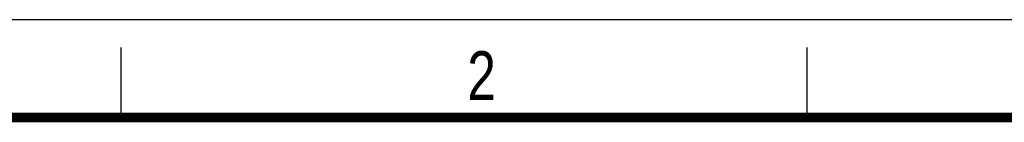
# Model space of a CAD drawing. Header units: millimetres. Extents: x 0 to 210, y 0 to 297.
# Tile 13 of 29: x 49 to 119, y 290 to 297. Entities that reach past the tile are written whole.
import ezdxf

# ---------------------------------------------------------------- set-up
doc = ezdxf.new("R2010")
doc.units = ezdxf.units.MM
doc.header["$LTSCALE"] = 19.36
doc.layers.get('0').update_dxf_attribs({"linetype": 'CONTINUOUS'})
doc.styles.add('TEXTSTYLE_2', font='txt', dxfattribs={"width": 0.75})

msp = doc.modelspace()

# ---------------------------------------------------------------- linework, layer by layer
at = {"color": 7, "linetype": 'CONTINUOUS'}
for p, q in [((0, 297), (210, 297)), ((56, 290), (56, 295)), ((105, 290), (105, 295))]:
    msp.add_line(p, q, dxfattribs=at)
at = {"color": 7, "linetype": 'CONTINUOUS', "const_width": 0.7}
msp.add_lwpolyline([(7, 290), (203, 290)], dxfattribs=at)

# ---------------------------------------------------------------- texts
at = {"color": 7, "linetype": 'CONTINUOUS', "style": 'TEXTSTYLE_2', "width": 0.785714}
msp.add_text('2', height=3.5, dxfattribs=at).set_placement((80.7314, 291.2396))

doc.saveas('drawing.dxf')
